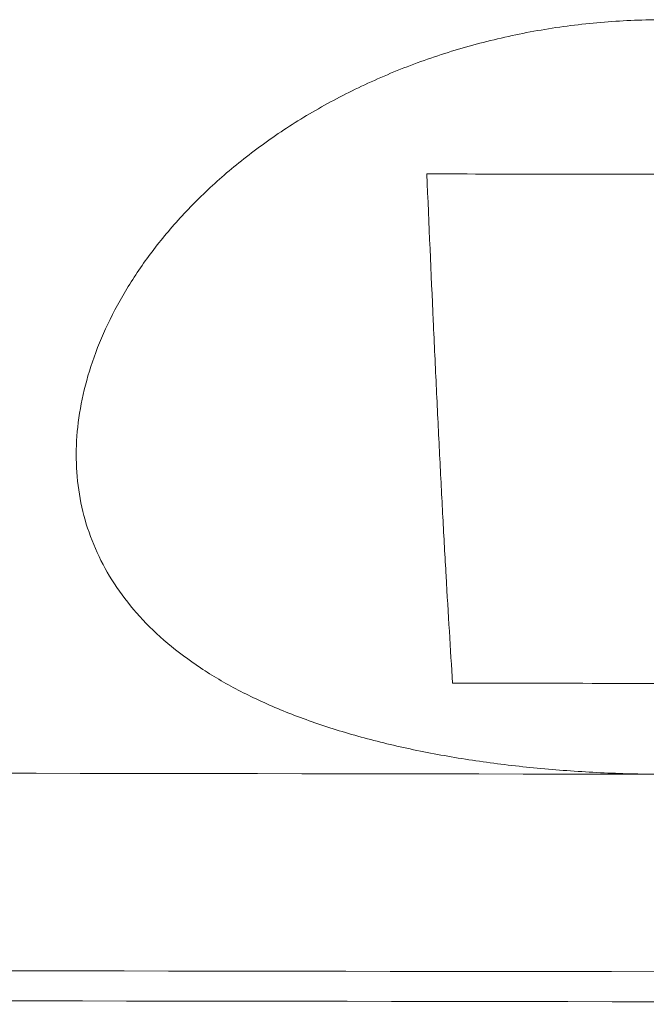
# Model space of a CAD drawing. Header units: millimetres. Extents: x 0 to 594, y 0 to 420.
# Tile 158 of 256: x 302.1 to 304.93, y 256.01 to 260.44. Entities that reach past the tile are written whole.
import ezdxf

# ---------------------------------------------------------------- set-up
doc = ezdxf.new("R2010")
doc.units = ezdxf.units.MM
doc.layers.add('1', color=7, linetype='Continuous', true_color=0xffffff)

msp = doc.modelspace()

# ---------------------------------------------------------------- linework, layer by layer
at = {"layer": '1', "color": 155, "linetype": 'Continuous', "lineweight": 13}
for points, knots in [([(305.0061, 257.0456), (304.916, 257.0458), (304.8255, 257.048), (304.6455, 257.0561), (304.5559, 257.0621), (304.379, 257.0779), (304.2917, 257.0878), (304.1202, 257.1115), (304.036, 257.1253), (303.8714, 257.1568), (303.7911, 257.1746), (303.6352, 257.2141), (303.5596, 257.2358), (303.4143, 257.2831), (303.3444, 257.3088), (303.2111, 257.364), (303.1475, 257.3935), (303.0274, 257.4564), (302.9708, 257.4897), (302.8648, 257.5599), (302.8153, 257.5968), (302.724, 257.6741), (302.682, 257.7144), (302.6056, 257.7983), (302.5712, 257.8419), (302.5101, 257.9318), (302.4833, 257.9782), (302.4375, 258.0737), (302.4184, 258.1228), (302.3879, 258.2232), (302.3765, 258.2746), (302.3614, 258.3793), (302.3577, 258.4326), (302.3579, 258.5409), (302.3619, 258.5958), (302.3776, 258.7067), (302.3892, 258.7627), (302.4202, 258.8753), (302.4395, 258.9319), (302.4857, 259.0452), (302.5126, 259.1019), (302.5741, 259.2148), (302.6086, 259.271), (302.685, 259.3822), (302.727, 259.4372), (302.8184, 259.5452), (302.8678, 259.5982), (302.9738, 259.7014), (303.0303, 259.7517), (303.1503, 259.8486), (303.2137, 259.8953), (303.3468, 259.9843), (303.4165, 260.0267), (303.5616, 260.1063), (303.6371, 260.1435), (303.7927, 260.2122), (303.8729, 260.2436), (304.0373, 260.3001), (304.1215, 260.3251), (304.2929, 260.3682), (304.3802, 260.3864), (304.557, 260.4155), (304.6466, 260.4265), (304.8266, 260.4411), (304.917, 260.4447), (305.0072, 260.4445)], [0, 0, 0, 0, 0.03125, 0.03125, 0.0625, 0.0625, 0.09375, 0.09375, 0.125, 0.125, 0.15625, 0.15625, 0.1875, 0.1875, 0.21875, 0.21875, 0.25, 0.25, 0.28125, 0.28125, 0.3125, 0.3125, 0.34375, 0.34375, 0.375, 0.375, 0.40625, 0.40625, 0.4375, 0.4375, 0.46875, 0.46875, 0.5, 0.5, 0.53125, 0.53125, 0.5625, 0.5625, 0.59375, 0.59375, 0.625, 0.625, 0.65625, 0.65625, 0.6875, 0.6875, 0.71875, 0.71875, 0.75, 0.75, 0.78125, 0.78125, 0.8125, 0.8125, 0.84375, 0.84375, 0.875, 0.875, 0.90625, 0.90625, 0.9375, 0.9375, 0.96875, 0.96875, 1, 1, 1, 1]), ([(303.9366, 259.7499), (303.9463, 259.5209), (303.956, 259.3005), (303.9704, 258.9839), (303.9752, 258.8807), (303.9848, 258.6791), (303.9896, 258.5807), (303.9992, 258.3889), (304.004, 258.2954), (304.0137, 258.1136), (304.0185, 258.0252), (304.0283, 257.8536), (304.0332, 257.7705), (304.043, 257.6095), (304.048, 257.5317), (304.053, 257.4566)], [0, 0, 0, 0, 0.25, 0.25, 0.375, 0.375, 0.5, 0.5, 0.625, 0.625, 0.75, 0.75, 0.875, 0.875, 1, 1, 1, 1])]:
    msp.add_open_spline(points, degree=3, knots=knots, dxfattribs=at)
for points in [[(305.1027, 259.7481), (304.9083, 259.7484), (304.5196, 259.749), (304.131, 259.7496), (303.9366, 259.7499)], [(304.053, 257.4566), (304.2765, 257.4561), (304.7235, 257.4552), (305.1705, 257.4542), (305.394, 257.4537)]]:
    msp.add_open_spline(points, degree=3, dxfattribs=at)
at = {"layer": '1', "color": 155, "linetype": 'Continuous', "lineweight": 18}
for points, knots in [([(356.5431, 257.0917), (356.506, 257.0916), (355.8191, 257.0895), (353.8574, 257.0836), (349.517, 257.0713), (341.3573, 257.0518), (334.9632, 257.0427), (330.5737, 257.0391), (330.4407, 257.039), (330.1747, 257.0388), (329.7757, 257.0384), (328.8446, 257.0378), (326.9825, 257.0366), (323.2583, 257.0351), (320.0661, 257.0351), (313.6817, 257.0369), (309.4254, 257.0403), (300.913, 257.0513), (296.6569, 257.0589), (288.1458, 257.0774), (283.8908, 257.0884), (275.3835, 257.1139), (271.1312, 257.1284), (262.6305, 257.1649), (258.3819, 257.1868), (254.1327, 257.2171)], [0, 0, 0, 0, 0.000904, 0.016763, 0.04848, 0.111915, 0.238784, 0.238784, 0.242749, 0.242749, 0.246713, 0.254643, 0.270501, 0.302219, 0.365653, 0.365653, 0.492523, 0.492523, 0.619392, 0.619392, 0.746261, 0.746261, 0.873131, 0.873131, 1, 1, 1, 1]), ([(357.497, 256.2049), (357.4687, 256.2048), (357.1117, 256.2037), (356.1038, 256.2005), (353.8583, 256.1937), (349.5185, 256.1815), (341.359, 256.162), (334.9644, 256.1529), (330.5745, 256.1492), (330.4415, 256.1491), (330.1755, 256.1489), (329.7764, 256.1486), (328.8453, 256.1479), (326.983, 256.1468), (323.2585, 256.1453), (320.066, 256.1453), (313.6812, 256.1471), (309.4246, 256.1505), (300.9116, 256.1615), (296.6552, 256.1691), (288.1436, 256.1876), (283.8884, 256.1986), (275.3805, 256.2241), (271.1278, 256.2386), (262.6258, 256.2751), (258.3765, 256.297), (254.1264, 256.3273)], [0, 0, 0, 0, 0.000677, 0.008545, 0.024283, 0.055758, 0.118707, 0.244606, 0.244606, 0.24854, 0.24854, 0.252475, 0.260343, 0.276081, 0.307556, 0.370505, 0.370505, 0.496404, 0.496404, 0.622303, 0.622303, 0.748202, 0.748202, 0.874101, 0.874101, 1, 1, 1, 1]), ([(357.7776, 256.0706), (347.0852, 256.0369), (334.5062, 256.0124), (317.6883, 256.0085), (304.9694, 256.019), (292.2508, 256.0417), (279.5343, 256.0746), (266.8224, 256.1182), (258.3515, 256.1619), (254.1158, 256.1921)], [0, 0, 0, 0, 0.246878, 0.372398, 0.497919, 0.623439, 0.748959, 0.87448, 1, 1, 1, 1])]:
    msp.add_open_spline(points, degree=3, knots=knots, dxfattribs=at)

doc.saveas('drawing.dxf')
